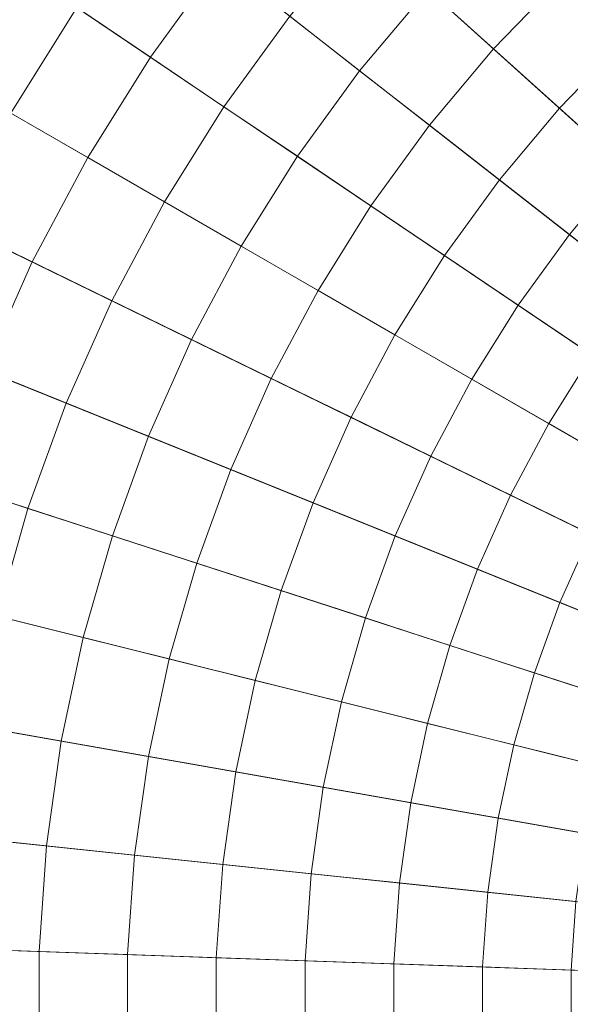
# Model space of a CAD drawing. Header units: centimetres. Extents: x -3.01 to 4.18, y -6.48 to 0.72.
# Tile 246 of 256: x 0.08 to 0.26, y -2.88 to -2.56. Entities that reach past the tile are written whole.
import ezdxf

# ---------------------------------------------------------------- set-up
doc = ezdxf.new("R2010")
doc.units = ezdxf.units.CM
doc.header["$LTSCALE"] = 2.54
doc.layers.add('Lucido design-1', color=7, linetype='Continuous')

# ---------------------------------------------------------------- blocks, each defined once
blk = doc.blocks.new('Gruppo-1')
at = {"color": 142, "linetype": 'Continuous', "lineweight": 9}
for points in [[(-0.1079, -2.16196, -14.60843), (-0.15636, -2.21215, -14.60843), (0.58636, -2.8809, -14.60843), (-0.1079, -2.16196, -14.60843)], [(0.58636, -2.8809, -13.70118), (-0.15636, -2.21215, -13.70118), (-0.1079, -2.16196, -13.70118), (0.58636, -2.8809, -13.70118)], [(-0.15636, -2.21215, -14.60843), (-0.2012, -2.26558, -14.60843), (0.58636, -2.8809, -14.60843), (-0.15636, -2.21215, -14.60843)], [(0.58636, -2.8809, -13.70118), (-0.2012, -2.26558, -13.70118), (-0.15636, -2.21215, -13.70118), (0.58636, -2.8809, -13.70118)], [(-0.2012, -2.26558, -14.60843), (-0.24221, -2.32202, -14.60843), (0.58636, -2.8809, -14.60843), (-0.2012, -2.26558, -14.60843)], [(0.58636, -2.8809, -13.70118), (-0.24221, -2.32202, -13.70118), (-0.2012, -2.26558, -13.70118), (0.58636, -2.8809, -13.70118)], [(-0.24221, -2.32202, -14.60843), (-0.27917, -2.38118, -14.60843), (0.58636, -2.8809, -14.60843), (-0.24221, -2.32202, -14.60843)], [(0.58636, -2.8809, -13.70118), (-0.27917, -2.38118, -13.70118), (-0.24221, -2.32202, -13.70118), (0.58636, -2.8809, -13.70118)], [(-0.27917, -2.38118, -14.60843), (-0.31193, -2.44277, -14.60843), (0.58636, -2.8809, -14.60843), (-0.27917, -2.38118, -14.60843)], [(0.58636, -2.8809, -13.70118), (-0.31193, -2.44277, -13.70118), (-0.27917, -2.38118, -13.70118), (0.58636, -2.8809, -13.70118)], [(-0.31193, -2.44277, -14.60843), (-0.3403, -2.5065, -14.60843), (0.58636, -2.8809, -14.60843), (-0.31193, -2.44277, -14.60843)], [(0.58636, -2.8809, -13.70118), (-0.3403, -2.5065, -13.70118), (-0.31193, -2.44277, -13.70118), (0.58636, -2.8809, -13.70118)], [(-0.3403, -2.5065, -14.60843), (-0.36416, -2.57206, -14.60843), (0.58636, -2.8809, -14.60843), (-0.3403, -2.5065, -14.60843)], [(0.58636, -2.8809, -13.70118), (-0.36416, -2.57206, -13.70118), (-0.3403, -2.5065, -13.70118), (0.58636, -2.8809, -13.70118)], [(-0.36416, -2.57206, -14.60843), (-0.38339, -2.63911, -14.60843), (0.58636, -2.8809, -14.60843), (-0.36416, -2.57206, -14.60843)], [(0.58636, -2.8809, -13.70118), (-0.38339, -2.63911, -13.70118), (-0.36416, -2.57206, -13.70118), (0.58636, -2.8809, -13.70118)], [(-0.38339, -2.63911, -14.60843), (-0.39789, -2.70735, -14.60843), (0.58636, -2.8809, -14.60843), (-0.38339, -2.63911, -14.60843)], [(0.58636, -2.8809, -13.70118), (-0.39789, -2.70735, -13.70118), (-0.38339, -2.63911, -13.70118), (0.58636, -2.8809, -13.70118)], [(-0.39789, -2.70735, -14.60843), (-0.4076, -2.77643, -14.60843), (0.58636, -2.8809, -14.60843), (-0.39789, -2.70735, -14.60843)], [(0.58636, -2.8809, -13.70118), (-0.4076, -2.77643, -13.70118), (-0.39789, -2.70735, -13.70118), (0.58636, -2.8809, -13.70118)], [(-0.4076, -2.77643, -14.60843), (-0.41246, -2.84602, -14.60843), (0.58636, -2.8809, -14.60843), (-0.4076, -2.77643, -14.60843)], [(0.58636, -2.8809, -13.70118), (-0.41246, -2.84602, -13.70118), (-0.4076, -2.77643, -13.70118), (0.58636, -2.8809, -13.70118)], [(-0.41246, -2.84602, -14.60843), (-0.41246, -2.91578, -14.60843), (0.58636, -2.8809, -14.60843), (-0.41246, -2.84602, -14.60843)], [(0.58636, -2.8809, -13.70118), (-0.41246, -2.91578, -13.70118), (-0.41246, -2.84602, -13.70118), (0.58636, -2.8809, -13.70118)]]:
    blk.add_polyline3d(points, dxfattribs=at)
for points in [[(0.33533, 0.70896, -13.70234), (0.08553, 0.68271, -13.70234), (0.58606, -2.87876, -13.70234), (0.58621, -2.87874, -13.70234)], [(0.08553, 0.68271, -13.70234), (-0.16184, 0.63909, -13.70234), (0.58591, -2.87878, -13.70234), (0.58606, -2.87876, -13.70234)], [(-0.16184, 0.63909, -13.70234), (-0.40555, 0.57832, -13.70234), (0.58577, -2.87882, -13.70234), (0.58591, -2.87878, -13.70234)], [(-0.40555, 0.57832, -13.70234), (-0.64444, 0.5007, -13.70234), (0.58562, -2.87887, -13.70234), (0.58577, -2.87882, -13.70234)], [(-0.64444, 0.5007, -13.70234), (-0.87733, 0.40661, -13.70234), (0.58548, -2.87892, -13.70234), (0.58562, -2.87887, -13.70234)], [(-0.87733, 0.40661, -13.70234), (-1.10309, 0.2965, -13.70234), (0.58535, -2.87899, -13.70234), (0.58548, -2.87892, -13.70234)], [(-1.10309, 0.2965, -13.70234), (-1.32062, 0.17091, -13.70234), (0.58522, -2.87906, -13.70234), (0.58535, -2.87899, -13.70234)], [(-1.32062, 0.17091, -13.70234), (-1.52886, 0.03045, -13.70234), (0.58509, -2.87915, -13.70234), (0.58522, -2.87906, -13.70234)], [(-1.52886, 0.03045, -13.70234), (-1.72679, -0.12419, -13.70234), (0.58497, -2.87924, -13.70234), (0.58509, -2.87915, -13.70234)], [(-1.72679, -0.12419, -13.70234), (-1.91345, -0.29226, -13.70234), (0.58486, -2.87934, -13.70234), (0.58497, -2.87924, -13.70234)], [(-1.91345, -0.29226, -13.70234), (-2.08794, -0.47295, -13.70234), (0.58475, -2.87945, -13.70234), (0.58486, -2.87934, -13.70234)], [(-2.08794, -0.47295, -13.70234), (-2.24939, -0.66536, -13.70234), (0.58466, -2.87957, -13.70234), (0.58475, -2.87945, -13.70234)], [(-2.24939, -0.66536, -13.70234), (-2.39704, -0.86857, -13.70234), (0.58457, -2.87969, -13.70234), (0.58466, -2.87957, -13.70234)], [(-2.39704, -0.86857, -13.70234), (-2.53014, -1.08159, -13.70234), (0.58449, -2.87982, -13.70234), (0.58457, -2.87969, -13.70234)], [(-2.53014, -1.08159, -13.70234), (-2.64806, -1.30336, -13.70234), (0.58442, -2.87995, -13.70234), (0.58449, -2.87982, -13.70234)], [(-2.64806, -1.30336, -13.70234), (-2.75023, -1.53283, -13.70234), (0.58436, -2.88009, -13.70234), (0.58442, -2.87995, -13.70234)], [(-2.75023, -1.53283, -13.70234), (-2.83614, -1.76886, -13.70234), (0.58431, -2.88023, -13.70234), (0.58436, -2.88009, -13.70234)], [(-2.83614, -1.76886, -13.70234), (-2.90537, -2.01031, -13.70234), (0.58426, -2.88038, -13.70234), (0.58431, -2.88023, -13.70234)], [(-2.90537, -2.01031, -13.70234), (-2.95759, -2.256, -13.70234), (0.58423, -2.88052, -13.70234), (0.58426, -2.88038, -13.70234)], [(-2.95759, -2.256, -13.70234), (-2.99255, -2.50474, -13.70234), (0.58421, -2.88067, -13.70234), (0.58423, -2.88052, -13.70234)], [(-2.99255, -2.50474, -13.70234), (-3.01007, -2.75531, -13.70234), (0.5842, -2.88082, -13.70234), (0.58421, -2.88067, -13.70234)], [(0.14851, -2.53881, -12.62129), (0.12572, -2.57019, -12.62129), (0.10162, -2.55394, -12.62383), (0.12561, -2.52092, -12.62383)], [(0.30399, -2.54438, -12.61211), (0.2812, -2.5649, -12.61211), (0.26099, -2.54396, -12.61426), (0.28528, -2.52209, -12.61426)], [(0.26099, -2.54396, -12.61426), (0.23828, -2.56748, -12.61426), (0.21666, -2.54802, -12.6165), (0.24078, -2.52304, -12.6165)], [(0.21666, -2.54802, -12.6165), (0.19434, -2.57462, -12.6165), (0.17142, -2.55671, -12.61884), (0.19505, -2.52856, -12.61884)], [(0.10162, -2.55394, -12.62383), (0.07999, -2.58855, -12.62383), (0.05483, -2.57402, -12.62648), (0.07753, -2.53769, -12.62648)], [(0.17142, -2.55671, -12.61884), (0.14982, -2.58645, -12.61884), (0.12572, -2.57019, -12.62129), (0.14851, -2.53881, -12.62129)], [(0.2812, -2.5649, -12.61211), (0.2599, -2.58695, -12.61211), (0.23828, -2.56748, -12.61426), (0.26099, -2.54396, -12.61426)], [(0.23828, -2.56748, -12.61426), (0.21726, -2.59253, -12.61426), (0.19434, -2.57462, -12.6165), (0.21666, -2.54802, -12.6165)], [(0.12572, -2.57019, -12.62129), (0.10516, -2.60308, -12.62129), (0.07999, -2.58855, -12.62383), (0.10162, -2.55394, -12.62383)], [(0.19434, -2.57462, -12.6165), (0.17393, -2.60271, -12.6165), (0.14982, -2.58645, -12.61884), (0.17142, -2.55671, -12.61884)], [(0.2599, -2.58695, -12.61211), (0.24019, -2.61044, -12.61211), (0.21726, -2.59253, -12.61426), (0.23828, -2.56748, -12.61426)], [(0.30142, -2.58583, -12.61007), (0.28153, -2.60643, -12.61007), (0.2599, -2.58695, -12.61211), (0.2812, -2.5649, -12.61211)], [(0.14982, -2.58645, -12.61884), (0.13034, -2.61762, -12.61884), (0.10516, -2.60308, -12.62129), (0.12572, -2.57019, -12.62129)], [(0.21726, -2.59253, -12.61426), (0.19805, -2.61898, -12.61426), (0.17393, -2.60271, -12.6165), (0.19434, -2.57462, -12.6165)], [(0.17393, -2.60271, -12.6165), (0.15553, -2.63216, -12.6165), (0.13034, -2.61762, -12.61884), (0.14982, -2.58645, -12.61884)], [(0.28153, -2.60643, -12.61007), (0.26313, -2.62836, -12.61007), (0.24019, -2.61044, -12.61211), (0.2599, -2.58695, -12.61211)], [(0.10516, -2.60308, -12.62129), (0.08696, -2.63732, -12.62129), (0.06083, -2.62458, -12.62383), (0.07999, -2.58855, -12.62383)], [(0.24019, -2.61044, -12.61211), (0.22217, -2.63525, -12.61211), (0.19805, -2.61898, -12.61426), (0.21726, -2.59253, -12.61426)], [(0.13034, -2.61762, -12.61884), (0.11309, -2.65007, -12.61884), (0.08696, -2.63732, -12.62129), (0.10516, -2.60308, -12.62129)], [(0.19805, -2.61898, -12.61426), (0.18072, -2.6467, -12.61426), (0.15553, -2.63216, -12.6165), (0.17393, -2.60271, -12.6165)], [(0.30316, -2.62591, -12.60813), (0.28607, -2.64628, -12.60813), (0.26313, -2.62836, -12.61007), (0.28153, -2.60643, -12.61007)], [(0.26313, -2.62836, -12.61007), (0.2463, -2.65152, -12.61007), (0.22217, -2.63525, -12.61211), (0.24019, -2.61044, -12.61211)], [(0.15553, -2.63216, -12.6165), (0.13923, -2.66282, -12.6165), (0.11309, -2.65007, -12.61884), (0.13034, -2.61762, -12.61884)], [(0.22217, -2.63525, -12.61211), (0.20592, -2.66125, -12.61211), (0.18072, -2.6467, -12.61426), (0.19805, -2.61898, -12.61426)], [(0.08696, -2.63732, -12.62129), (0.07118, -2.67275, -12.62129), (0.04423, -2.66186, -12.62383), (0.06083, -2.62458, -12.62383)], [(0.28607, -2.64628, -12.60813), (0.27043, -2.6678, -12.60813), (0.2463, -2.65152, -12.61007), (0.26313, -2.62836, -12.61007)], [(0.18072, -2.6467, -12.61426), (0.16537, -2.67557, -12.61426), (0.13923, -2.66282, -12.6165), (0.15553, -2.63216, -12.6165)], [(0.2463, -2.65152, -12.61007), (0.23113, -2.6758, -12.61007), (0.20592, -2.66125, -12.61211), (0.22217, -2.63525, -12.61211)], [(0.11309, -2.65007, -12.61884), (0.09814, -2.68364, -12.61884), (0.07118, -2.67275, -12.62129), (0.08696, -2.63732, -12.62129)], [(0.20592, -2.66125, -12.61211), (0.19152, -2.68832, -12.61211), (0.16537, -2.67557, -12.61426), (0.18072, -2.6467, -12.61426)], [(0.13923, -2.66282, -12.6165), (0.1251, -2.69454, -12.6165), (0.09814, -2.68364, -12.61884), (0.11309, -2.65007, -12.61884)], [(0.27043, -2.6678, -12.60813), (0.25634, -2.69036, -12.60813), (0.23113, -2.6758, -12.61007), (0.2463, -2.65152, -12.61007)], [(0.23113, -2.6758, -12.61007), (0.21768, -2.70108, -12.61007), (0.19152, -2.68832, -12.61211), (0.20592, -2.66125, -12.61211)], [(0.16537, -2.67557, -12.61426), (0.15207, -2.70544, -12.61426), (0.1251, -2.69454, -12.6165), (0.13923, -2.66282, -12.6165)], [(0.29457, -2.68408, -12.60629), (0.28155, -2.70492, -12.60629), (0.25634, -2.69036, -12.60813), (0.27043, -2.6678, -12.60813)], [(0.09814, -2.68364, -12.61884), (0.08557, -2.71818, -12.61884), (0.05792, -2.7092, -12.62129), (0.07118, -2.67275, -12.62129)], [(0.19152, -2.68832, -12.61211), (0.17905, -2.71634, -12.61211), (0.15207, -2.70544, -12.61426), (0.16537, -2.67557, -12.61426)], [(0.25634, -2.69036, -12.60813), (0.24385, -2.71384, -12.60813), (0.21768, -2.70108, -12.61007), (0.23113, -2.6758, -12.61007)], [(0.1251, -2.69454, -12.6165), (0.11323, -2.72717, -12.6165), (0.08557, -2.71818, -12.61884), (0.09814, -2.68364, -12.61884)], [(0.21768, -2.70108, -12.61007), (0.20604, -2.72724, -12.61007), (0.17905, -2.71634, -12.61211), (0.19152, -2.68832, -12.61211)], [(0.28155, -2.70492, -12.60629), (0.27002, -2.72661, -12.60629), (0.24385, -2.71384, -12.60813), (0.25634, -2.69036, -12.60813)], [(0.15207, -2.70544, -12.61426), (0.14089, -2.73616, -12.61426), (0.11323, -2.72717, -12.6165), (0.1251, -2.69454, -12.6165)], [(0.24385, -2.71384, -12.60813), (0.23303, -2.73814, -12.60813), (0.20604, -2.72724, -12.61007), (0.21768, -2.70108, -12.61007)], [(0.17905, -2.71634, -12.61211), (0.16857, -2.74515, -12.61211), (0.14089, -2.73616, -12.61426), (0.15207, -2.70544, -12.61426)], [(0.08557, -2.71818, -12.61884), (0.07544, -2.75351, -12.61884), (0.04723, -2.74648, -12.62129), (0.05792, -2.7092, -12.62129)], [(0.27002, -2.72661, -12.60629), (0.26003, -2.74905, -12.60629), (0.23303, -2.73814, -12.60813), (0.24385, -2.71384, -12.60813)], [(0.11323, -2.72717, -12.6165), (0.10366, -2.76055, -12.6165), (0.07544, -2.75351, -12.61884), (0.08557, -2.71818, -12.61884)], [(0.20604, -2.72724, -12.61007), (0.19625, -2.75414, -12.61007), (0.16857, -2.74515, -12.61211), (0.17905, -2.71634, -12.61211)], [(0.14089, -2.73616, -12.61426), (0.13188, -2.76758, -12.61426), (0.10366, -2.76055, -12.6165), (0.11323, -2.72717, -12.6165)], [(0.23303, -2.73814, -12.60813), (0.22393, -2.76314, -12.60813), (0.19625, -2.75414, -12.61007), (0.20604, -2.72724, -12.61007)], [(0.2962, -2.73938, -12.60456), (0.28703, -2.75996, -12.60456), (0.26003, -2.74905, -12.60629), (0.27002, -2.72661, -12.60629)], [(0.16857, -2.74515, -12.61211), (0.16011, -2.77462, -12.61211), (0.13188, -2.76758, -12.61426), (0.14089, -2.73616, -12.61426)], [(0.26003, -2.74905, -12.60629), (0.25163, -2.77214, -12.60629), (0.22393, -2.76314, -12.60813), (0.23303, -2.73814, -12.60813)], [(0.19625, -2.75414, -12.61007), (0.18835, -2.78166, -12.61007), (0.16011, -2.77462, -12.61211), (0.16857, -2.74515, -12.61211)], [(0.28703, -2.75996, -12.60456), (0.27932, -2.78114, -12.60456), (0.25163, -2.77214, -12.60629), (0.26003, -2.74905, -12.60629)], [(0.10366, -2.76055, -12.6165), (0.09644, -2.79451, -12.6165), (0.0678, -2.78946, -12.61884), (0.07544, -2.75351, -12.61884)], [(0.22393, -2.76314, -12.60813), (0.2166, -2.78871, -12.60813), (0.18835, -2.78166, -12.61007), (0.19625, -2.75414, -12.61007)], [(-3.01007, -2.75531, -13.70234), (-3.01007, -3.00649, -13.70234), (0.5842, -2.88097, -13.70234), (0.5842, -2.88082, -13.70234)], [(0.13188, -2.76758, -12.61426), (0.12508, -2.79956, -12.61426), (0.09644, -2.79451, -12.6165), (0.10366, -2.76055, -12.6165)], [(0.25163, -2.77214, -12.60629), (0.24485, -2.79575, -12.60629), (0.2166, -2.78871, -12.60813), (0.22393, -2.76314, -12.60813)], [(0.16011, -2.77462, -12.61211), (0.15374, -2.80462, -12.61211), (0.12508, -2.79956, -12.61426), (0.13188, -2.76758, -12.61426)], [(0.27932, -2.78114, -12.60456), (0.27311, -2.8028, -12.60456), (0.24485, -2.79575, -12.60629), (0.25163, -2.77214, -12.60629)], [(0.18835, -2.78166, -12.61007), (0.1824, -2.80967, -12.61007), (0.15374, -2.80462, -12.61211), (0.16011, -2.77462, -12.61211)], [(0.2166, -2.78871, -12.60813), (0.21107, -2.81472, -12.60813), (0.1824, -2.80967, -12.61007), (0.18835, -2.78166, -12.61007)], [(0.09644, -2.79451, -12.6165), (0.0916, -2.8289, -12.6165), (0.06268, -2.82586, -12.61884), (0.0678, -2.78946, -12.61884)], [(0.24485, -2.79575, -12.60629), (0.23975, -2.81978, -12.60629), (0.21107, -2.81472, -12.60813), (0.2166, -2.78871, -12.60813)], [(0.12508, -2.79956, -12.61426), (0.12053, -2.83194, -12.61426), (0.0916, -2.8289, -12.6165), (0.09644, -2.79451, -12.6165)], [(0.27311, -2.8028, -12.60456), (0.26843, -2.82484, -12.60456), (0.23975, -2.81978, -12.60629), (0.24485, -2.79575, -12.60629)], [(0.15374, -2.80462, -12.61211), (0.14947, -2.83498, -12.61211), (0.12053, -2.83194, -12.61426), (0.12508, -2.79956, -12.61426)], [(0.1824, -2.80967, -12.61007), (0.17842, -2.83802, -12.61007), (0.14947, -2.83498, -12.61211), (0.15374, -2.80462, -12.61211)], [(0.21107, -2.81472, -12.60813), (0.20737, -2.84106, -12.60813), (0.17842, -2.83802, -12.61007), (0.1824, -2.80967, -12.61007)], [(0.23975, -2.81978, -12.60629), (0.23633, -2.84411, -12.60629), (0.20737, -2.84106, -12.60813), (0.21107, -2.81472, -12.60813)], [(0.26843, -2.82484, -12.60456), (0.26529, -2.84715, -12.60456), (0.23633, -2.84411, -12.60629), (0.23975, -2.81978, -12.60629)], [(0.0916, -2.8289, -12.6165), (0.08918, -2.86354, -12.6165), (0.06012, -2.86252, -12.61884), (0.06268, -2.82586, -12.61884)], [(0.12053, -2.83194, -12.61426), (0.11825, -2.86455, -12.61426), (0.08918, -2.86354, -12.6165), (0.0916, -2.8289, -12.6165)], [(0.14947, -2.83498, -12.61211), (0.14733, -2.86557, -12.61211), (0.11825, -2.86455, -12.61426), (0.12053, -2.83194, -12.61426)], [(0.17842, -2.83802, -12.61007), (0.17642, -2.86658, -12.61007), (0.14733, -2.86557, -12.61211), (0.14947, -2.83498, -12.61211)], [(0.20737, -2.84106, -12.60813), (0.20551, -2.8676, -12.60813), (0.17642, -2.86658, -12.61007), (0.17842, -2.83802, -12.61007)], [(0.23633, -2.84411, -12.60629), (0.23461, -2.86861, -12.60629), (0.20551, -2.8676, -12.60813), (0.20737, -2.84106, -12.60813)], [(0.26529, -2.84715, -12.60456), (0.26372, -2.86963, -12.60456), (0.23461, -2.86861, -12.60629), (0.23633, -2.84411, -12.60629)], [(0.08918, -2.86354, -12.6165), (0.08918, -2.89826, -12.6165), (0.06012, -2.89927, -12.61884), (0.06012, -2.86252, -12.61884)], [(0.11825, -2.86455, -12.61426), (0.11825, -2.89724, -12.61426), (0.08918, -2.89826, -12.6165), (0.08918, -2.86354, -12.6165)], [(0.14733, -2.86557, -12.61211), (0.14733, -2.89623, -12.61211), (0.11825, -2.89724, -12.61426), (0.11825, -2.86455, -12.61426)], [(0.17642, -2.86658, -12.61007), (0.17642, -2.89521, -12.61007), (0.14733, -2.89623, -12.61211), (0.14733, -2.86557, -12.61211)], [(0.20551, -2.8676, -12.60813), (0.20551, -2.8942, -12.60813), (0.17642, -2.89521, -12.61007), (0.17642, -2.86658, -12.61007)], [(0.23461, -2.86861, -12.60629), (0.23461, -2.89318, -12.60629), (0.20551, -2.8942, -12.60813), (0.20551, -2.8676, -12.60813)], [(0.26372, -2.86963, -12.60456), (0.26372, -2.89217, -12.60456), (0.23461, -2.89318, -12.60629), (0.23461, -2.86861, -12.60629)]]:
    blk.add_3dface(points, dxfattribs=at)

msp = doc.modelspace()

# ---------------------------------------------------------------- block references
at = {"layer": 'Lucido design-1', "color": 7}
msp.add_blockref('Gruppo-1', (0, 0), dxfattribs=at)

doc.saveas('drawing.dxf')
